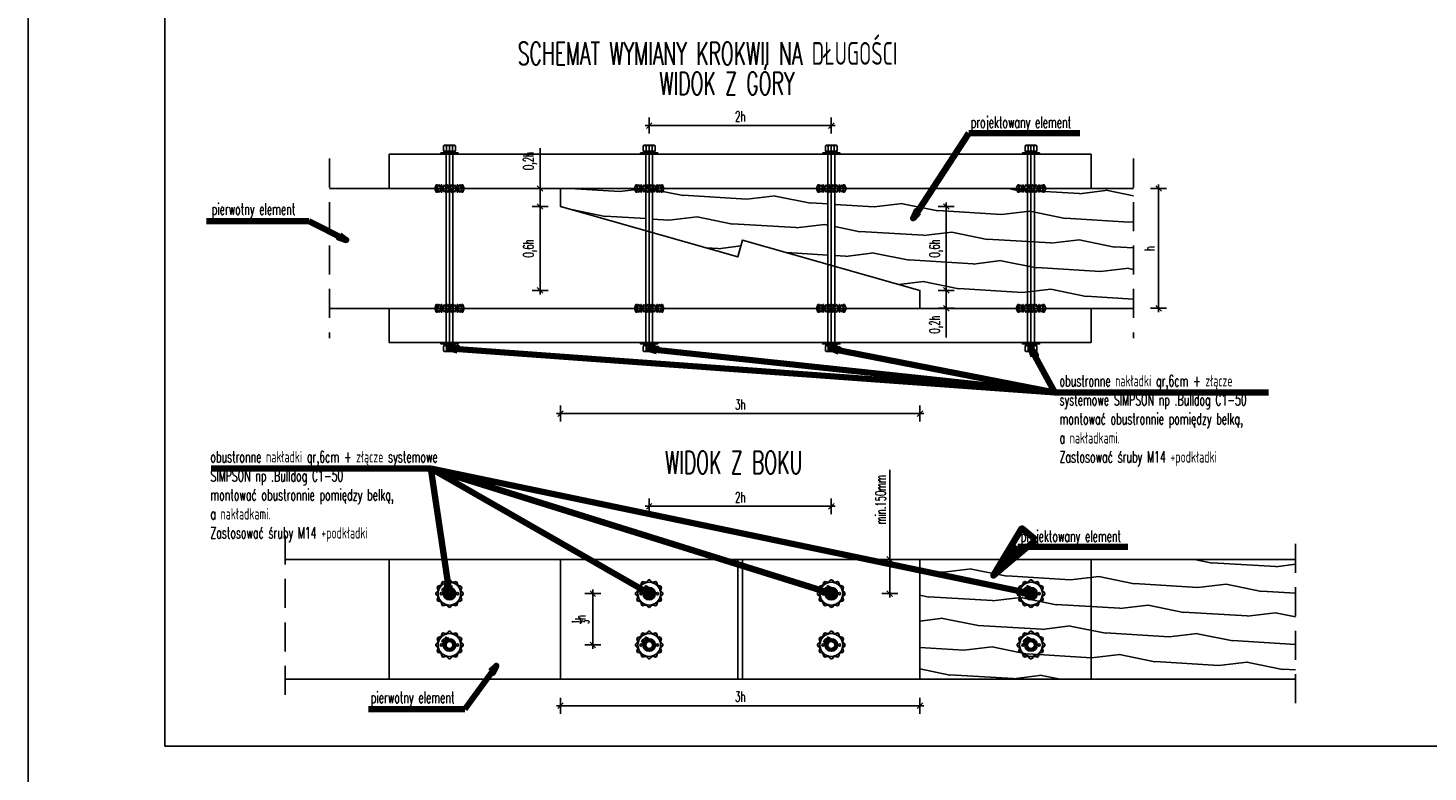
# Model space of a CAD drawing. Header units: centimetres. Extents: x -8002 to -6952, y -9103 to -4648.
# Tile 3 of 35: x -8002 to -7389, y -8350 to -8024. Entities that reach past the tile are written whole.
import ezdxf
from ezdxf.enums import TextEntityAlignment as Align

# ---------------------------------------------------------------- set-up
doc = ezdxf.new("R2010")
doc.units = ezdxf.units.CM
doc.linetypes.add('DASHDOT', pattern=[25.4, 12.7, -6.35, 0, -6.35])
doc.linetypes.add('DASHED', pattern=[19.05, 12.7, -6.35])
doc.layers.get('defpoints').update_dxf_attribs({"color": 8})
for name, color, linetype in [('odnośniki_R&F', 8, 'Continuous'), ('opisy_prętów_R&F', 2, 'Continuous'), ('opisy_R&F', 3, 'Continuous'), ('osie_PROKON', 6, 'DASHDOT'), ('stal_PROKON', 2, 'Continuous'), ('widoki_PROKON', 4, 'Continuous'), ('widoki_przerywana_R&F', 4, 'DASHED'), ('widoki_R&F', 4, 'Continuous'), ('więźba_PROKON', 3, 'Continuous'), ('wymiary_R&F', 3, 'Continuous')]:
    doc.layers.add(name, color=color, linetype=linetype)
doc.styles.add('simplex 0.6', font='simplex.shx', dxfattribs={"width": 0.6})
doc.styles.add('SST', font='romans.shx')
doc.styles.get("Standard").update_dxf_attribs({"font": 'simplex.shx', "width": 0.6})
doc.styles.add('TECH', font='FL Pismo Techniczne.ttf')
doc.dimstyles.new('1_25 [mm]', dxfattribs={"dimscale": 0.25, "dimtxt": 18, "dimasz": 1, "dimexe": 0.18, "dimexo": 0.0625, "dimgap": 7, "dimtad": 1, "dimdec": 1, "dimlfac": 10, "dimrnd": 5, "dimdsep": 46, "dimtxsty": 'Standard', "dimblk1": 'KR', "dimblk2": 'KR', "dimsah": 1, "dimcen": 0.09, "dimse1": 1, "dimse2": 1, "dimclrd": 8, "dimadec": 0, "dimazin": 0, "dimtfac": 1, "dimtdec": 1, "dimtofl": 0, "dimtmove": 0, "dimatfit": 3, "dimfxl": 1, "dimtvp": 1, "dimtolj": 1, "dimtzin": 0, "dimarcsym": 0})
doc.dimstyles.new('PRĘTY', dxfattribs={"dimscale": 0.4, "dimtxt": 10, "dimasz": 0.5, "dimexe": 0, "dimexo": 0, "dimgap": 5, "dimtad": 1, "dimdec": 1, "dimlfac": 10, "dimrnd": 10, "dimzin": 12, "dimdsep": 46, "dimtxsty": 'Standard', "dimblk": 'NONE', "dimcen": 0, "dimdle": 10, "dimse1": 1, "dimse2": 1, "dimsd1": 1, "dimsd2": 1, "dimclrd": 7, "dimclre": 256, "dimclrt": 256, "dimaunit": 1, "dimadec": 0, "dimazin": 0, "dimtfac": 8e-05, "dimtdec": 1, "dimtix": 1, "dimtmove": 2, "dimatfit": 3, "dimldrblk": 'NONE', "dimfxl": 1, "dimtolj": 1, "dimtzin": 9, "dimarcsym": 0})
doc.dimstyles.new('PRĘTY 25', dxfattribs={"dimscale": 2.5, "dimtxt": 1.6, "dimasz": 0.4, "dimexe": 0, "dimexo": 0, "dimgap": 0.5, "dimtad": 1, "dimdec": 1, "dimlfac": 10, "dimrnd": 10, "dimzin": 12, "dimdsep": 46, "dimtxsty": 'Standard', "dimblk1": 'W', "dimblk2": 'W', "dimsah": 1, "dimcen": 0, "dimdle": 10, "dimse1": 1, "dimse2": 1, "dimsd1": 1, "dimsd2": 1, "dimclrd": 7, "dimclre": 256, "dimclrt": 256, "dimaunit": 1, "dimadec": 0, "dimazin": 0, "dimtfac": 8e-05, "dimtdec": 1, "dimtix": 1, "dimtmove": 2, "dimatfit": 3, "dimldrblk": 'W', "dimfxl": 1, "dimtolj": 1, "dimtzin": 9, "dimarcsym": 0})

# ---------------------------------------------------------------- blocks, each defined once
blk = doc.blocks.new('KR')
for p, q in [((-7, 0), (7, 0)), ((0, -14), (0, 14))]:
    blk.add_line(p, q)
at = {"color": 2}
blk.add_line((-4.9, -4.9), (4.9, 4.9), dxfattribs=at)
blk = doc.blocks.new('*D969')
at = {"layer": 'defpoints', "color": 0}
for p in [(-7768.96, -8308.96), (-7611.46, -8308.96), (-7611.46, -8320.58)]:
    blk.add_point(p, dxfattribs=at)
at = {"layer": 'wymiary_R&F', "color": 8, "lineweight": -2}
blk.add_line((-7768.71, -8320.58), (-7611.71, -8320.58), dxfattribs=at)
at = {"layer": 'wymiary_R&F', "color": 8, "linetype": 'ByBlock', "lineweight": -2, "xscale": 0.25, "yscale": 0.25, "zscale": 0.25, "rotation": 180}
blk.add_blockref('KR', (-7768.96, -8320.58), dxfattribs=at)
at = {"layer": 'wymiary_R&F', "color": 8, "linetype": 'ByBlock', "lineweight": -2, "xscale": 0.25, "yscale": 0.25, "zscale": 0.25}
blk.add_blockref('KR', (-7611.46, -8320.58), dxfattribs=at)
at = {"layer": 'wymiary_R&F', "color": 0, "insert": (-7690.21, -8316.58), "char_height": 4.5, "attachment_point": 5}
blk.add_mtext('\\A1;3h', dxfattribs=at)
blk = doc.blocks.new('_None')
blk = doc.blocks.new('A$C3B88287F')
at = {"layer": 'widoki_PROKON'}
blk.add_circle((-0.73, 0.2), 0.6, dxfattribs=at)
at = {"layer": 'więźba_PROKON', "color": 0}
for points in [[(-1.83, 0.2), (-1.28, 1.15)], [(-1.83, 0.2), (-1.28, -0.76)], [(-1.28, 1.15), (-0.18, 1.15)], [(0.37, 0.2), (-0.18, 1.15)], [(0.37, 0.2), (-0.18, -0.76)], [(-1.28, -0.76), (-0.18, -0.76)]]:
    blk.add_lwpolyline(points, dxfattribs=at)
blk.add_circle((-0.73, 0.2), 1.1, dxfattribs=at)
blk = doc.blocks.new('*D970')
at = {"layer": 'defpoints', "color": 0}
for p in [(-7650.32, -8233.2), (-7730.11, -8271.46), (-7650.32, -8271.46)]:
    blk.add_point(p, dxfattribs=at)
at = {"layer": 'wymiary_R&F', "color": 8, "lineweight": -2}
blk.add_line((-7729.86, -8233.2), (-7650.57, -8233.2), dxfattribs=at)
at = {"layer": 'wymiary_R&F', "color": 8, "linetype": 'ByBlock', "lineweight": -2, "xscale": 0.25, "yscale": 0.25, "zscale": 0.25, "rotation": 180}
blk.add_blockref('KR', (-7730.11, -8233.2), dxfattribs=at)
at = {"layer": 'wymiary_R&F', "color": 8, "linetype": 'ByBlock', "lineweight": -2, "xscale": 0.25, "yscale": 0.25, "zscale": 0.25}
blk.add_blockref('KR', (-7650.32, -8233.2), dxfattribs=at)
at = {"layer": 'wymiary_R&F', "color": 0, "insert": (-7690.21, -8229.2), "char_height": 4.5, "attachment_point": 5}
blk.add_mtext('\\A1;2h', dxfattribs=at)
blk = doc.blocks.new('*D971')
at = {"layer": 'defpoints', "color": 0}
for p in [(-7754.8, -8271.46), (-7730.11, -8271.46), (-7730.11, -8293.96)]:
    blk.add_point(p, dxfattribs=at)
at = {"layer": 'wymiary_R&F', "color": 8, "lineweight": -2}
blk.add_line((-7754.8, -8293.71), (-7754.8, -8271.71), dxfattribs=at)
at = {"layer": 'wymiary_R&F', "color": 8, "linetype": 'ByBlock', "lineweight": -2, "xscale": 0.25, "yscale": 0.25, "zscale": 0.25}
for p, rotation in [((-7754.8, -8271.46), 90), ((-7754.8, -8293.96), 270)]:
    blk.add_blockref('KR', p, dxfattribs=dict(at, rotation=rotation))
at = {"layer": 'wymiary_R&F', "color": 0, "insert": (-7760.22, -8282.71), "char_height": 4.5, "attachment_point": 5, "rotation": 90}
blk.add_mtext('\\A1;\\A1;{\\H0.7x;\\S1/3;}h', dxfattribs=at)
blk = doc.blocks.new('*D972')
at = {"layer": 'defpoints', "color": 0}
for p in [(-7637.75, -8256.46), (-7624.73, -8256.46), (-7650.32, -8271.46)]:
    blk.add_point(p, dxfattribs=at)
at = {"layer": 'wymiary_R&F', "color": 8, "lineweight": -2}
for p, q in [((-7624.73, -8256.46), (-7624.73, -8217.25)), ((-7624.73, -8271.21), (-7624.73, -8256.71))]:
    blk.add_line(p, q, dxfattribs=at)
at = {"layer": 'wymiary_R&F', "color": 8, "linetype": 'ByBlock', "lineweight": -2, "xscale": 0.25, "yscale": 0.25, "zscale": 0.25}
for p, rotation in [((-7624.73, -8256.46), 90), ((-7624.73, -8271.46), 270)]:
    blk.add_blockref('KR', p, dxfattribs=dict(at, rotation=rotation))
at = {"layer": 'wymiary_R&F', "color": 0, "insert": (-7628.73, -8230.25), "char_height": 4.5, "attachment_point": 5, "rotation": 90}
blk.add_mtext('\\A1;min.150mm', dxfattribs=at)
blk = doc.blocks.new('Simpson-Strong-Tie')
at = {"linetype": 'Continuous', "style": 'SST'}
for s, p in [('Strong-Tie', (-2.05, -2.05)), ('SIMPSON', (0, 0))]:
    blk.add_text(s, height=2, rotation=316.94149, dxfattribs=at).set_placement(p, align=Align.CENTER)
blk = doc.blocks.new('simpson C1-50-B Bulldog')
for p, q in [((-20.2, 5.2), (-24.1, 1.3)), ((-24, 0), (-24.1, 1.3)), ((-18.9, 5.1), (-24, 0)), ((-18.9, -5.1), (-24, 0)), ((-20.8, 12), (-21.5, 10.9)), ((-20.1, 5.6), (-21.5, 10.9)), ((-13.9, 13.9), (-20.8, 12)), ((-20.8, 12), (-20.2, 13.2)), ((-18.9, 5.1), (-20.8, 12)), ((-20.8, 8.3), (-19.9, 8.5)), ((-14.9, 14.6), (-20.2, 13.2)), ((-20.2, 5.2), (-18.9, 5.1)), ((-20.1, 5.6), (-18.9, 5.1)), ((-14.9, 14.6), (-13.9, 13.9)), ((-14.6, 14.9), (-13.2, 20.2)), ((-14.6, 14.9), (-13.9, 13.9)), ((-13.9, 13.9), (-12, 20.8)), ((-13.9, 17.6), (-12.9, 17.3)), ((-12, 20.8), (-13.2, 20.2)), ((-12, 20.8), (-10.9, 21.5)), ((-5.1, 18.9), (-12, 20.8)), ((-5.6, 20.1), (-10.9, 21.5)), ((-5.6, 20.1), (-5.1, 18.9)), ((-5.2, 20.2), (-1.3, 24.1)), ((-5.2, 20.2), (-5.1, 18.9)), ((-5.1, 18.9), (0, 24)), ((-3.2, 22.2), (-2.5, 21.5)), ((0, 24), (-1.3, 24.1)), ((0, 24), (1.3, 24.1)), ((5.1, 18.9), (0, 24)), ((5.2, 20.2), (1.3, 24.1)), ((5.1, 18.9), (12, 20.8)), ((5.2, 20.2), (5.1, 18.9)), ((5.6, 20.1), (5.1, 18.9)), ((5.6, 20.1), (10.9, 21.5)), ((8.3, 20.8), (8.5, 19.9)), ((12, 20.8), (10.9, 21.5)), ((13.9, 13.9), (12, 20.8)), ((12, 20.8), (13.2, 20.2)), ((14.6, 14.9), (13.2, 20.2)), ((14.6, 14.9), (13.9, 13.9)), ((14.9, 14.6), (13.9, 13.9)), ((13.9, 13.9), (20.8, 12)), ((14.9, 14.6), (20.2, 13.2)), ((17.6, 13.9), (17.3, 12.9)), ((18.9, 5.1), (20.8, 12)), ((20.1, 5.6), (18.9, 5.1)), ((20.2, 5.2), (18.9, 5.1)), ((18.9, 5.1), (24, 0)), ((20.1, 5.6), (21.5, 10.9)), ((20.8, 12), (20.2, 13.2)), ((20.2, 5.2), (24.1, 1.3)), ((20.8, 12), (21.5, 10.9)), ((22.2, 3.2), (21.5, 2.5)), ((24, 0), (24.1, 1.3)), ((-24, 0), (-24.1, -1.3)), ((-20.2, -5.2), (-24.1, -1.3)), ((-22.2, -3.2), (-21.5, -2.5)), ((-20.1, -5.6), (-21.5, -10.9)), ((-20.8, -12), (-21.5, -10.9)), ((-18.9, -5.1), (-20.8, -12)), ((-13.9, -13.9), (-20.8, -12)), ((-20.8, -12), (-20.2, -13.2)), ((-20.2, -5.2), (-18.9, -5.1)), ((-14.9, -14.6), (-20.2, -13.2)), ((-20.1, -5.6), (-18.9, -5.1)), ((-17.6, -13.9), (-17.3, -12.9)), ((-14.9, -14.6), (-13.9, -13.9)), ((-14.6, -14.9), (-13.9, -13.9)), ((-14.6, -14.9), (-13.2, -20.2)), ((-13.9, -13.9), (-12, -20.8)), ((-12, -20.8), (-13.2, -20.2)), ((-5.1, -18.9), (-12, -20.8)), ((-12, -20.8), (-10.9, -21.5)), ((-5.6, -20.1), (-10.9, -21.5)), ((-8.3, -20.8), (-8.5, -19.9)), ((-5.6, -20.1), (-5.1, -18.9)), ((-5.2, -20.2), (-5.1, -18.9)), ((-5.2, -20.2), (-1.3, -24.1)), ((-5.1, -18.9), (0, -24)), ((0, -24), (-1.3, -24.1)), ((5.1, -18.9), (0, -24)), ((0, -24), (1.3, -24.1)), ((5.2, -20.2), (1.3, -24.1)), ((3.2, -22.2), (2.5, -21.5)), ((5.2, -20.2), (5.1, -18.9)), ((5.1, -18.9), (12, -20.8)), ((5.6, -20.1), (5.1, -18.9)), ((5.6, -20.1), (10.9, -21.5)), ((12, -20.8), (10.9, -21.5)), ((13.9, -13.9), (12, -20.8)), ((12, -20.8), (13.2, -20.2)), ((13.9, -17.6), (12.9, -17.3)), ((14.6, -14.9), (13.2, -20.2)), ((13.9, -13.9), (20.8, -12)), ((14.6, -14.9), (13.9, -13.9)), ((14.9, -14.6), (13.9, -13.9)), ((14.9, -14.6), (20.2, -13.2)), ((18.9, -5.1), (24, 0)), ((18.9, -5.1), (20.8, -12)), ((20.1, -5.6), (18.9, -5.1)), ((20.2, -5.2), (18.9, -5.1)), ((20.8, -8.3), (19.9, -8.5)), ((20.1, -5.6), (21.5, -10.9)), ((20.2, -5.2), (24.1, -1.3)), ((20.8, -12), (20.2, -13.2)), ((20.8, -12), (21.5, -10.9)), ((24, 0), (24.1, -1.3))]:
    blk.add_line(p, q)
for centre, radius in [((-14.3, 0), 2), ((0, 0), 8.5), ((14.3, 0), 2)]:
    blk.add_circle(centre, radius)
blk.add_blockref('Simpson-Strong-Tie', (8.7, 9.3))
blk = doc.blocks.new('W')
at = {"lineweight": 18}
for p, q in [((66734.27, -158580.87), (66863.49, -158581.14)), ((66733.14, -158582), (66732.87, -158711.22))]:
    blk.add_line(p, q, dxfattribs=at)
for radius in [3.76, 2.45]:
    blk.add_circle((66798.5, -158672.51), radius, dxfattribs=at)
for centre, radius, start, end in [((66734.27, -158582), 1.13, 89.8798, 179.8798), ((66862.51, -158583.96), 2.82, 16.7493, 89.8798), ((66863.49, -158583.97), 2.82, 16.545, 89.8798), ((66805.96, -158667.72), 85.33, 64.9883, 86.6354), ((66799.92, -158770.44), 188.24, 76.2509, 86.6354), ((66786.8, -158606.75), 81.88, 341.5371, 16.7493), ((66786.8, -158606.75), 82.82, 341.5371, 16.545), ((66805.96, -158667.72), 84.15, 64.9883, 128.2007), ((66805.96, -158667.72), 81.8, 68.49, 128.2007), ((66838.39, -158613.2), 26.35, 6.1436, 76.2509), ((66825.6, -158617.88), 28.24, 68.49, 110.1351), ((66858, -158706.25), 122.35, 110.1351, 143.97), ((66829.6, -158617.04), 28.24, 17.0473, 64.9883), ((66829.6, -158617.04), 29.41, 17.0473, 64.9883), ((66768.47, -158620.08), 23.53, 128.2007, 152.2825), ((66768.47, -158620.08), 21.18, 128.2007, 152.2825), ((66807.75, -158625.12), 21.18, 71.1464, 130.05), ((66801.22, -158644.24), 41.38, 19.4301, 71.1464), ((66762.62, -158617), 16.92, 152.2825, 197.573), ((66945.53, -158789.02), 235.29, 130.05, 136.6014), ((66816.1, -158621.18), 42.35, 334.0837, 17.0473), ((66816.1, -158621.18), 43.53, 334.0837, 17.0473), ((66762.62, -158617), 14.57, 152.2825, 197.573), ((66806.22, -158618.37), 58.92, 332.8364, 7.7905), ((66927.73, -158571.3), 185.88, 195.6602, 198.4927), ((66927.73, -158571.3), 188.24, 195.6602, 198.4927), ((66733.52, -158580.49), 128.24, 314.8798, 339.8388), ((66830.6, -158628.26), 23.57, 333.8014, 8.7092), ((66858, -158706.25), 114.82, 136.6014, 154.9844), ((66743.86, -158632.8), 8, 340.0899, 18.4927), ((66820.28, -158637.52), 21.18, 326.9725, 19.4301), ((66743.86, -158632.8), 5.65, 340.0899, 18.4927), ((66733.14, -158580.87), 141.18, 291.2894, 338.4701), ((66733.14, -158580.87), 142.12, 291.2894, 338.4917), ((66926.15, -158698.82), 188.24, 160.0899, 177.0168), ((66837.53, -158667.14), 94.12, 159.8603, 196.5636), ((66837.53, -158667.14), 91.76, 159.8603, 193.1667), ((66812.33, -158673.03), 65.88, 143.97, 193.1667), ((66733.52, -158580.49), 131.76, 314.8798, 333.8014), ((66733.14, -158580.87), 134.59, 318.2366, 334.0837), ((66733.14, -158580.87), 135.76, 318.4371, 334.0837), ((66733.14, -158580.87), 125.11, 292.5922, 326.9725), ((66788.06, -158673.61), 37.65, 154.9844, 188.6731), ((66835.24, -158679.73), 9.41, 103.137, 134.8798), ((66833.53, -158672.39), 1.88, 13.4726, 103.137), ((66733.14, -158580.87), 128.24, 289.9208, 315.118), ((66826.21, -158674.15), 9.41, 314.1224, 13.4726), ((66733.14, -158580.87), 132.71, 291.3885, 315.9978), ((66733.14, -158580.87), 131.76, 295.9582, 315.1116), ((66772.71, -158675.95), 22.12, 188.6731, 292.5922), ((66764.53, -158689.08), 26.35, 179.8798, 260.1733), ((66764.86, -158688.75), 18.3, 196.5636, 252.8378), ((66780.5, -158678.15), 23.57, 261.0503, 295.9582), ((66758.8, -158634.64), 73.41, 279.6886, 288.0475), ((66766.9, -158682.13), 25.23, 252.8378, 279.6886), ((66735.69, -158710.24), 2.82, 179.8798, 253.0102), ((66735.69, -158711.23), 2.82, 179.8798, 253.2145), ((66758.8, -158634.64), 81.88, 253.0102, 288.2224), ((66758.8, -158634.64), 82.82, 253.2145, 288.2224), ((66767.11, -158682.39), 33.41, 257.7647, 281.3719)]:
    blk.add_arc(centre, radius, start, end, dxfattribs=at)
blk = doc.blocks.new('*D973')
at = {"layer": 'defpoints', "color": 0}
for p in [(-7610.87, -8093.94), (-7611.46, -8146.44), (-7506.91, -8146.44)]:
    blk.add_point(p, dxfattribs=at)
at = {"layer": 'wymiary_R&F', "color": 8, "lineweight": -2}
blk.add_line((-7506.91, -8094.19), (-7506.91, -8146.19), dxfattribs=at)
at = {"layer": 'wymiary_R&F', "color": 8, "linetype": 'ByBlock', "lineweight": -2, "xscale": 0.25, "yscale": 0.25, "zscale": 0.25}
for p, rotation in [((-7506.91, -8093.94), 90), ((-7506.91, -8146.44), 270)]:
    blk.add_blockref('KR', p, dxfattribs=dict(at, rotation=rotation))
at = {"layer": 'wymiary_R&F', "color": 0, "insert": (-7510.91, -8120.19), "char_height": 4.5, "attachment_point": 5, "rotation": 90}
blk.add_mtext('\\A1;h', dxfattribs=at)
blk = doc.blocks.new('*D974')
at = {"layer": 'defpoints', "color": 0}
for p in [(-7768.96, -8101.82), (-7611.46, -8142.51), (-7611.46, -8192.58)]:
    blk.add_point(p, dxfattribs=at)
at = {"layer": 'wymiary_R&F', "color": 8, "lineweight": -2}
blk.add_line((-7768.71, -8192.58), (-7611.71, -8192.58), dxfattribs=at)
at = {"layer": 'wymiary_R&F', "color": 8, "linetype": 'ByBlock', "lineweight": -2, "xscale": 0.25, "yscale": 0.25, "zscale": 0.25, "rotation": 180}
blk.add_blockref('KR', (-7768.96, -8192.58), dxfattribs=at)
at = {"layer": 'wymiary_R&F', "color": 8, "linetype": 'ByBlock', "lineweight": -2, "xscale": 0.25, "yscale": 0.25, "zscale": 0.25}
blk.add_blockref('KR', (-7611.46, -8192.58), dxfattribs=at)
at = {"layer": 'wymiary_R&F', "color": 0, "insert": (-7690.21, -8188.58), "char_height": 4.5, "attachment_point": 5}
blk.add_mtext('\\A1;3h', dxfattribs=at)
blk = doc.blocks.new('*D975')
at = {"layer": 'defpoints', "color": 0}
for p in [(-7611.46, -8138.57), (-7611.46, -8146.44), (-7599.97, -8146.44)]:
    blk.add_point(p, dxfattribs=at)
at = {"layer": 'wymiary_R&F', "color": 8, "lineweight": -2}
for p, q in [((-7599.97, -8138.82), (-7599.97, -8146.19)), ((-7599.97, -8146.44), (-7599.97, -8159.18))]:
    blk.add_line(p, q, dxfattribs=at)
at = {"layer": 'wymiary_R&F', "color": 8, "linetype": 'ByBlock', "lineweight": -2, "xscale": 0.25, "yscale": 0.25, "zscale": 0.25}
for p, rotation in [((-7599.97, -8138.57), 90), ((-7599.97, -8146.44), 270)]:
    blk.add_blockref('KR', p, dxfattribs=dict(at, rotation=rotation))
at = {"layer": 'wymiary_R&F', "color": 0, "insert": (-7604.4, -8153.51), "char_height": 4.5, "attachment_point": 5, "rotation": 90}
blk.add_mtext('\\A1;0,2h', dxfattribs=at)
blk = doc.blocks.new('*D976')
at = {"layer": 'defpoints', "color": 0}
for p in [(-7768.96, -8093.94), (-7777.9, -8101.82), (-7768.96, -8101.82)]:
    blk.add_point(p, dxfattribs=at)
at = {"layer": 'wymiary_R&F', "color": 8, "lineweight": -2}
for p, q in [((-7777.9, -8093.94), (-7777.9, -8076.21)), ((-7777.9, -8094.19), (-7777.9, -8101.57))]:
    blk.add_line(p, q, dxfattribs=at)
at = {"layer": 'wymiary_R&F', "color": 8, "linetype": 'ByBlock', "lineweight": -2, "xscale": 0.25, "yscale": 0.25, "zscale": 0.25}
for p, rotation in [((-7777.9, -8093.94), 90), ((-7777.9, -8101.82), 270)]:
    blk.add_blockref('KR', p, dxfattribs=dict(at, rotation=rotation))
at = {"layer": 'wymiary_R&F', "color": 0, "insert": (-7782.33, -8081.88), "char_height": 4.5, "attachment_point": 5, "rotation": 90}
blk.add_mtext('\\A1;0,2h', dxfattribs=at)
blk = doc.blocks.new('*D977')
at = {"layer": 'defpoints', "color": 0}
for p in [(-7650.32, -8066.35), (-7730.11, -8080.65), (-7650.32, -8080.65)]:
    blk.add_point(p, dxfattribs=at)
at = {"layer": 'wymiary_R&F', "color": 8, "lineweight": -2}
blk.add_line((-7729.86, -8066.35), (-7650.57, -8066.35), dxfattribs=at)
at = {"layer": 'wymiary_R&F', "color": 8, "linetype": 'ByBlock', "lineweight": -2, "xscale": 0.25, "yscale": 0.25, "zscale": 0.25, "rotation": 180}
blk.add_blockref('KR', (-7730.11, -8066.35), dxfattribs=at)
at = {"layer": 'wymiary_R&F', "color": 8, "linetype": 'ByBlock', "lineweight": -2, "xscale": 0.25, "yscale": 0.25, "zscale": 0.25}
blk.add_blockref('KR', (-7650.32, -8066.35), dxfattribs=at)
at = {"layer": 'wymiary_R&F', "color": 0, "insert": (-7690.21, -8062.35), "char_height": 4.5, "attachment_point": 5}
blk.add_mtext('\\A1;2h', dxfattribs=at)
blk = doc.blocks.new('*D978')
at = {"layer": 'defpoints', "color": 0}
for p in [(-7768.96, -8101.82), (-7777.9, -8138.57), (-7611.46, -8138.57)]:
    blk.add_point(p, dxfattribs=at)
at = {"layer": 'wymiary_R&F', "color": 8, "lineweight": -2}
blk.add_line((-7777.9, -8102.07), (-7777.9, -8138.32), dxfattribs=at)
at = {"layer": 'wymiary_R&F', "color": 8, "linetype": 'ByBlock', "lineweight": -2, "xscale": 0.25, "yscale": 0.25, "zscale": 0.25}
for p, rotation in [((-7777.9, -8101.82), 90), ((-7777.9, -8138.57), 270)]:
    blk.add_blockref('KR', p, dxfattribs=dict(at, rotation=rotation))
at = {"layer": 'wymiary_R&F', "color": 0, "insert": (-7782.33, -8120.19), "char_height": 4.5, "attachment_point": 5, "rotation": 90}
blk.add_mtext('\\A1;0,6h', dxfattribs=at)
blk = doc.blocks.new('*D979')
at = {"layer": 'defpoints', "color": 0}
for p in [(-7768.96, -8101.82), (-7599.97, -8101.82), (-7611.46, -8138.57)]:
    blk.add_point(p, dxfattribs=at)
at = {"layer": 'wymiary_R&F', "color": 8, "lineweight": -2}
blk.add_line((-7599.97, -8138.32), (-7599.97, -8102.07), dxfattribs=at)
at = {"layer": 'wymiary_R&F', "color": 8, "linetype": 'ByBlock', "lineweight": -2, "xscale": 0.25, "yscale": 0.25, "zscale": 0.25}
for p, rotation in [((-7599.97, -8101.82), 90), ((-7599.97, -8138.57), 270)]:
    blk.add_blockref('KR', p, dxfattribs=dict(at, rotation=rotation))
at = {"layer": 'wymiary_R&F', "color": 0, "insert": (-7604.4, -8120.19), "char_height": 4.5, "attachment_point": 5, "rotation": 90}
blk.add_mtext('\\A1;0,6h', dxfattribs=at)
blk = doc.blocks.new('BULLDOG_c1-50_BOK')
for p, q in [((4035.09, -8434.12), (4035.58, -8433.92)), ((4035.69, -8433.95), (4035.09, -8434.2)), ((4035.09, -8434.2), (4035.09, -8434.12)), ((4035.09, -8434.2), (4035.22, -8434.25)), ((4035.09, -8434.26), (4035.58, -8434.2)), ((4035.09, -8434.36), (4035.09, -8434.26)), ((4035.69, -8434.28), (4035.09, -8434.36)), ((4035.09, -8434.36), (4035.69, -8434.44)), ((4035.09, -8434.6), (4035.42, -8434.41)), ((4035.47, -8434.41), (4035.09, -8434.63)), ((4035.09, -8434.63), (4035.09, -8434.6)), ((4035.09, -8434.63), (4035.56, -8434.91)), ((4035.58, -8434.9), (4035.09, -8434.99)), ((4035.09, -8435.09), (4035.09, -8434.99)), ((4035.09, -8434.99), (4035.58, -8435.08)), ((4035.69, -8435.2), (4035.09, -8435.09)), ((4035.69, -8435.2), (4035.09, -8435.55)), ((4035.58, -8433.92), (4035.69, -8433.95)), ((4035.69, -8433.92), (4035.58, -8433.92)), ((4035.58, -8434.2), (4035.69, -8434.28)), ((4035.79, -8434.2), (4035.58, -8434.2)), ((4035.79, -8434.9), (4035.58, -8434.9)), ((4035.58, -8435.08), (4035.69, -8435.2)), ((4035.79, -8435.08), (4035.58, -8435.08)), ((4035.69, -8433.92), (4035.9, -8433.92)), ((4035.69, -8434.2), (4035.69, -8433.92)), ((4035.79, -8434.28), (4035.69, -8434.28)), ((4035.69, -8434.32), (4035.69, -8434.28)), ((4035.69, -8434.32), (4035.9, -8434.32)), ((4035.69, -8434.89), (4035.69, -8434.32)), ((4035.69, -8434.89), (4035.9, -8434.89)), ((4035.69, -8434.9), (4035.69, -8434.89)), ((4035.69, -8435.2), (4035.79, -8435.2)), ((4035.69, -8435.28), (4035.69, -8435.2)), ((4035.69, -8435.87), (4035.69, -8435.28)), ((4035.69, -8435.28), (4035.9, -8435.28)), ((4035.79, -8434.2), (4035.79, -8434.28)), ((4035.9, -8434.32), (4035.79, -8434.28)), ((4036.39, -8434.63), (4035.79, -8434.98)), ((4035.79, -8434.98), (4035.9, -8434.89)), ((4035.79, -8434.9), (4035.79, -8435.08)), ((4036.39, -8435.09), (4035.79, -8434.98)), ((4035.79, -8435.08), (4035.79, -8435.2)), ((4035.79, -8435.2), (4036.39, -8435.09)), ((4035.9, -8435.28), (4035.79, -8435.2)), ((4035.79, -8435.2), (4036.39, -8435.55)), ((4036.39, -8434.12), (4035.9, -8433.92)), ((4035.9, -8434.32), (4036.39, -8434.12)), ((4036.39, -8434.6), (4035.9, -8434.32)), ((4035.9, -8434.89), (4036.39, -8434.6)), ((4036.39, -8435.58), (4035.9, -8435.28)), ((4035.91, -8434.91), (4036.39, -8434.99)), ((4036.39, -8434.2), (4035.98, -8434.36)), ((4036.39, -8434.36), (4036.05, -8434.41)), ((4036.14, -8434.3), (4036.39, -8434.26)), ((4036.39, -8434.26), (4036.26, -8434.25)), ((4036.39, -8434.12), (4036.39, -8434.2)), ((4036.39, -8434.26), (4036.39, -8434.36)), ((4036.39, -8434.6), (4036.39, -8434.63)), ((4036.39, -8434.99), (4036.39, -8435.09)), ((4035.09, -8435.55), (4035.66, -8435.89)), ((4035.09, -8435.55), (4035.09, -8435.58)), ((4035.58, -8435.87), (4035.09, -8435.58)), ((4035.58, -8435.89), (4035.09, -8436.11)), ((4035.09, -8436.18), (4035.09, -8436.11)), ((4035.09, -8436.11), (4035.58, -8436.33)), ((4035.69, -8436.45), (4035.09, -8436.18)), ((4035.69, -8436.45), (4035.09, -8436.72)), ((4035.09, -8436.72), (4035.69, -8436.99)), ((4035.09, -8436.72), (4035.09, -8436.79)), ((4035.58, -8437.01), (4035.09, -8436.79)), ((4035.58, -8437.03), (4035.09, -8437.32)), ((4035.09, -8437.34), (4035.09, -8437.32)), ((4035.09, -8437.32), (4035.58, -8437.61)), ((4035.69, -8437.7), (4035.09, -8437.34)), ((4035.69, -8437.7), (4035.09, -8437.81)), ((4035.64, -8435.89), (4035.58, -8435.87)), ((4035.79, -8435.89), (4035.58, -8435.89)), ((4035.58, -8436.33), (4035.69, -8436.45)), ((4035.79, -8436.33), (4035.58, -8436.33)), ((4035.69, -8436.99), (4035.58, -8437.03)), ((4035.69, -8436.99), (4035.58, -8437.01)), ((4035.64, -8437.01), (4035.58, -8437.01)), ((4035.79, -8437.03), (4035.58, -8437.03)), ((4035.58, -8437.61), (4035.69, -8437.7)), ((4035.79, -8437.61), (4035.58, -8437.61)), ((4035.69, -8435.89), (4035.69, -8435.87)), ((4035.69, -8435.87), (4035.9, -8435.87)), ((4035.79, -8436.45), (4035.69, -8436.45)), ((4035.69, -8436.56), (4035.69, -8436.45)), ((4035.69, -8436.56), (4035.9, -8436.56)), ((4035.69, -8437.01), (4035.69, -8436.56)), ((4035.69, -8437.01), (4035.9, -8437.01)), ((4035.79, -8437.7), (4035.69, -8437.7)), ((4035.69, -8437.81), (4035.69, -8437.7)), ((4035.79, -8435.91), (4035.9, -8435.87)), ((4035.79, -8435.89), (4035.79, -8436.33)), ((4035.79, -8435.91), (4035.9, -8435.89)), ((4036.39, -8436.18), (4035.79, -8435.91)), ((4035.79, -8436.45), (4036.39, -8436.18)), ((4035.79, -8436.33), (4035.79, -8436.45)), ((4035.9, -8436.56), (4035.79, -8436.45)), ((4035.79, -8436.45), (4036.39, -8436.72)), ((4035.79, -8437.01), (4035.79, -8437.03)), ((4035.79, -8437.03), (4035.79, -8437.61)), ((4035.79, -8437.7), (4036.39, -8437.34)), ((4035.79, -8437.61), (4035.79, -8437.7)), ((4035.9, -8437.81), (4035.79, -8437.7)), ((4035.79, -8437.7), (4036.39, -8437.81)), ((4036.39, -8437.34), (4035.82, -8437.01)), ((4035.84, -8435.89), (4035.9, -8435.89)), ((4035.84, -8437.01), (4035.9, -8437.03)), ((4035.9, -8435.87), (4036.39, -8435.58)), ((4035.9, -8435.89), (4036.39, -8436.11)), ((4036.39, -8436.79), (4035.9, -8436.56)), ((4035.9, -8437.01), (4036.39, -8436.79)), ((4035.9, -8437.03), (4036.39, -8437.32)), ((4036.39, -8435.55), (4036.39, -8435.58)), ((4036.39, -8436.11), (4036.39, -8436.18)), ((4036.39, -8436.79), (4036.39, -8436.72)), ((4036.39, -8437.32), (4036.39, -8437.34)), ((4035.09, -8437.81), (4035.69, -8437.92)), ((4035.09, -8437.81), (4035.09, -8437.9)), ((4035.56, -8437.99), (4035.09, -8437.9)), ((4035.09, -8438.27), (4035.69, -8437.92)), ((4035.58, -8438.01), (4035.09, -8438.3)), ((4035.09, -8438.27), (4035.09, -8438.3)), ((4035.09, -8438.3), (4035.58, -8438.58)), ((4035.09, -8438.53), (4035.42, -8438.49)), ((4035.09, -8438.7), (4035.5, -8438.53)), ((4035.09, -8438.53), (4035.09, -8438.63)), ((4035.57, -8438.58), (4035.09, -8438.78)), ((4035.34, -8438.6), (4035.09, -8438.63)), ((4035.09, -8438.63), (4035.22, -8438.65)), ((4035.09, -8438.7), (4035.09, -8438.78)), ((4035.09, -8438.78), (4035.58, -8438.98)), ((4035.69, -8437.92), (4035.58, -8438.01)), ((4035.79, -8438.01), (4035.58, -8438.01)), ((4035.58, -8438.58), (4035.69, -8438.61)), ((4035.79, -8438.58), (4035.58, -8438.58)), ((4035.79, -8438.98), (4035.58, -8438.98)), ((4035.69, -8437.81), (4035.9, -8437.81)), ((4035.69, -8437.99), (4035.69, -8437.81)), ((4035.69, -8437.99), (4035.9, -8437.99)), ((4035.79, -8438.61), (4035.69, -8438.61)), ((4035.69, -8438.7), (4035.69, -8438.61)), ((4035.69, -8438.7), (4035.9, -8438.7)), ((4035.79, -8437.99), (4035.79, -8438.01)), ((4035.79, -8438.01), (4035.79, -8438.58)), ((4036.39, -8438.53), (4035.79, -8438.46)), ((4035.79, -8438.61), (4036.39, -8438.53)), ((4035.79, -8438.58), (4035.79, -8438.61)), ((4035.9, -8438.7), (4035.79, -8438.61)), ((4035.79, -8438.7), (4035.79, -8438.98)), ((4035.79, -8438.95), (4036.39, -8438.7)), ((4035.9, -8438.98), (4035.79, -8438.95)), ((4035.79, -8438.98), (4035.9, -8438.98)), ((4036.39, -8437.9), (4035.9, -8437.81)), ((4035.9, -8437.99), (4036.39, -8437.9)), ((4036.39, -8438.63), (4035.9, -8438.7)), ((4036.39, -8438.78), (4035.9, -8438.98)), ((4036.39, -8438.27), (4035.91, -8437.99)), ((4036.01, -8438.49), (4036.39, -8438.27)), ((4036.39, -8438.3), (4036.05, -8438.49)), ((4036.39, -8438.7), (4036.26, -8438.65)), ((4036.39, -8437.9), (4036.39, -8437.81)), ((4036.39, -8438.3), (4036.39, -8438.27)), ((4036.39, -8438.63), (4036.39, -8438.53)), ((4036.39, -8438.78), (4036.39, -8438.7))]:
    blk.add_line(p, q)
blk = doc.blocks.new('222')
at = {"color": 4}
for p, q in [((188323.81, -15238.61), (188323.81, -15239.48)), ((188324.85, -15238.61), (188324.85, -15239.48))]:
    blk.add_line(p, q, dxfattribs=at)
for points in [[(188322.83, -15238), (188325.83, -15238), (188325.83, -15238.25), (188322.83, -15238.25)], [(188325.18, -15238.5), (188325.37, -15238.61), (188325.37, -15239.48), (188325.18, -15239.58), (188323.47, -15239.58), (188323.29, -15239.48), (188323.29, -15238.61), (188323.47, -15238.5)], [(188324.2, -15238.5), (188323.37, -15238.5), (188323.37, -15238.25), (188324.27, -15238.25)], [(188324.45, -15238.25), (188325.29, -15238.25), (188325.29, -15238.5), (188324.38, -15238.5)]]:
    blk.add_lwpolyline(points, close=True, dxfattribs=at)
for points in [[(188323.29, -15238.61), (188323.37, -15238.57), (188323.55, -15238.49), (188323.72, -15238.57), (188323.81, -15238.61)], [(188324.85, -15238.61), (188324.67, -15238.57), (188324.33, -15238.49), (188323.98, -15238.57), (188323.81, -15238.61)], [(188325.37, -15238.61), (188325.28, -15238.57), (188325.11, -15238.49), (188324.93, -15238.57), (188324.85, -15238.61)], [(188323.29, -15239.48), (188323.37, -15239.52), (188323.55, -15239.6), (188323.72, -15239.52), (188323.81, -15239.48)], [(188324.85, -15239.48), (188324.67, -15239.52), (188324.33, -15239.6), (188323.98, -15239.52), (188323.81, -15239.48)], [(188325.37, -15239.48), (188325.28, -15239.52), (188325.11, -15239.6), (188324.93, -15239.52), (188324.85, -15239.48)]]:
    blk.add_open_spline(points, degree=3, dxfattribs=at)

msp = doc.modelspace()

# ---------------------------------------------------------------- hatches: boundary and pattern name
at = {"layer": 'więźba_PROKON'}
h = msp.add_hatch(dxfattribs=at)
h.set_pattern_fill('WOOD1', color=4, scale=25, angle=330, pattern_type=2)
h.set_pattern_definition([(186.8699, (-97648.8683, -9786.5945), (89.95190505, 5.80127389), [12.5, -112.5]), (176.5651, (-97639.628, -9800.59), (-34.1506332, -9.150674), [27.95085, -27.95085]), (168.4349, (-97645.878, -9811.415), (-55.80125964, 3.3494049), [15.8114, -63.24555])])
h.paths.add_polyline_path([(-7731.606, -8093.944), (-7736.856, -8093.944), (-7768.965, -8093.944), (-7768.965, -8101.819), (-7731.606, -8112.404)])
h.paths.add_polyline_path([(-7651.824, -8093.944), (-7728.606, -8093.944), (-7728.606, -8113.254), (-7691.248, -8123.839), (-7689.182, -8116.55), (-7651.824, -8127.135)])
h.paths.add_polyline_path([(-7517.919, -8093.944), (-7648.824, -8093.944), (-7648.824, -8127.985), (-7611.465, -8138.569), (-7611.465, -8146.444), (-7517.919, -8146.444)])
h = msp.add_hatch(dxfattribs=at)
h.set_pattern_fill('WOOD1', color=4, scale=25, angle=330, pattern_type=2)
h.set_pattern_definition([(186.8699, (-94518.317, -8676.7116), (89.95190505, 5.80127389), [12.5, -112.5]), (176.5651, (-94509.076, -8690.707), (-34.1506332, -9.150674), [27.95085, -27.95085]), (168.4349, (-94515.326, -8701.532), (-55.80125964, 3.3494049), [15.8114, -63.24555])])
h.paths.add_polyline_path([(-7446.967, -8256.459), (-7611.465, -8256.459), (-7611.465, -8308.959), (-7446.967, -8308.959)])

# ---------------------------------------------------------------- linework, layer by layer
at = {"layer": 'defpoints'}
msp.add_lwpolyline([(-8002.267, -8360.866), (-6952.267, -8360.866), (-6952.267, -7618.366), (-8002.267, -7618.366)], close=True, dxfattribs=at)
at = {"layer": 'osie_PROKON', "ltscale": 25}
for p, q in [((-7817.606, -8074.994), (-7817.606, -8165.395)), ((-7730.106, -8074.994), (-7730.106, -8165.395)), ((-7650.324, -8074.994), (-7650.324, -8165.395)), ((-7562.824, -8074.994), (-7562.824, -8165.395))]:
    msp.add_line(p, q, dxfattribs=at)
at = {"layer": 'stal_PROKON', "color": 6}
for points in [[(-7536.465, -8078.944), (-7536.465, -8093.944), (-7843.965, -8093.944), (-7843.965, -8078.944)], [(-7536.465, -8161.444), (-7536.465, -8146.444), (-7843.965, -8146.444), (-7843.965, -8161.444)], [(-7536.465, -8308.959), (-7536.465, -8256.459), (-7843.965, -8256.459), (-7843.965, -8308.959)]]:
    msp.add_lwpolyline(points, close=True, dxfattribs=at)
at = {"layer": 'stal_PROKON'}
for points in [[(-7870.178, -8093.944), (-7768.965, -8093.944)], [(-7611.465, -8146.444), (-7611.465, -8138.569), (-7689.182, -8116.55), (-7691.248, -8123.839), (-7768.965, -8101.819), (-7768.965, -8093.944)], [(-7870.178, -8146.444), (-7611.465, -8146.444)]]:
    msp.add_lwpolyline(points, dxfattribs=at)
at = {"layer": 'stal_PROKON', "color": 3}
for points in [[(-7768.965, -8093.944), (-7517.919, -8093.944)], [(-7611.465, -8146.444), (-7517.919, -8146.444)]]:
    msp.add_lwpolyline(points, dxfattribs=at)
at = {"layer": 'stal_PROKON', "elevation": -0.245}
for points in [[(-7889.615, -8256.459), (-7611.465, -8256.459)], [(-7889.615, -8308.959), (-7611.465, -8308.959)]]:
    msp.add_lwpolyline(points, dxfattribs=at)
at = {"layer": 'stal_PROKON', "color": 3, "elevation": -0.245}
for points in [[(-7611.465, -8256.459), (-7446.967, -8256.459)], [(-7611.465, -8308.959), (-7446.967, -8308.959)]]:
    msp.add_lwpolyline(points, dxfattribs=at)
at = {"layer": 'widoki_PROKON'}
for p, q in [((-7819.106, -8078.944), (-7819.106, -8161.444)), ((-7816.106, -8078.944), (-7816.106, -8161.444)), ((-7731.606, -8078.944), (-7731.606, -8161.444)), ((-7728.606, -8078.944), (-7728.606, -8161.444)), ((-7651.824, -8078.944), (-7651.824, -8161.444)), ((-7648.824, -8078.944), (-7648.824, -8161.444)), ((-7564.324, -8078.944), (-7564.324, -8161.444)), ((-7561.324, -8078.944), (-7561.324, -8161.444))]:
    msp.add_line(p, q, dxfattribs=at)
at = {"layer": 'widoki_przerywana_R&F'}
for p, q in [((-7889.615, -8245.959, -0.245), (-7889.615, -8319.459, -0.245)), ((-7446.967, -8319.459, -0.245), (-7446.967, -8245.959, -0.245))]:
    msp.add_line(p, q, dxfattribs=at)
for points in [[(-7870.178, -8080.819), (-7870.178, -8159.569)], [(-7517.919, -8080.819), (-7517.919, -8159.569)]]:
    msp.add_lwpolyline(points, dxfattribs=at)
at = {"layer": 'widoki_przerywana_R&F', "ltscale": 7}
for points in [[(-7768.965, -8256.459), (-7768.965, -8308.959)], [(-7691.248, -8256.459), (-7691.248, -8308.959)], [(-7689.182, -8256.459), (-7689.182, -8308.959)]]:
    msp.add_lwpolyline(points, dxfattribs=at)
at = {"layer": 'więźba_PROKON', "color": 2}
msp.add_lwpolyline([(-7611.465, -8256.459), (-7611.465, -8308.959)], dxfattribs=at)
at = {"layer": 'więźba_PROKON', "color": 4}
for centre in [(-7817.606, -8271.459), (-7730.106, -8271.459), (-7650.324, -8271.459), (-7562.824, -8271.459), (-7817.606, -8293.959), (-7730.106, -8293.959), (-7650.324, -8293.959), (-7562.824, -8293.959)]:
    msp.add_circle(centre, 5, dxfattribs=at)
at = {"layer": 'więźba_PROKON'}
for centre in [(-7817.606, -8271.459), (-7730.106, -8271.459), (-7650.324, -8271.459), (-7562.824, -8271.459), (-7817.606, -8293.959), (-7730.106, -8293.959), (-7650.324, -8293.959), (-7562.824, -8293.959)]:
    msp.add_circle(centre, 1.625, dxfattribs=at)
at = {"layer": 'wymiary_R&F', "color": 5}
msp.add_lwpolyline([(-7942.267, -8338.366), (-6974.767, -8338.366), (-6974.767, -7640.866), (-7942.267, -7640.866)], close=True, dxfattribs=at)

# ---------------------------------------------------------------- block references
at = {"layer": 'widoki_PROKON', "yscale": 2.5, "zscale": 2.5}
for name, p, xscale, rotation in [('BULLDOG_c1-50_BOK', (-28908.728, -18183.292), 2.5, 90), ('BULLDOG_c1-50_BOK', (-28821.228, -18183.292), 2.5, 90), ('BULLDOG_c1-50_BOK', (-28741.445, -18183.292), 2.5, 90), ('BULLDOG_c1-50_BOK', (-28653.945, -18183.292), 2.5, 90), ('BULLDOG_c1-50_BOK', (-28908.728, 1942.903), -2.5, 89.9999999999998), ('BULLDOG_c1-50_BOK', (-28821.228, 1942.903), -2.5, 89.9999999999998), ('BULLDOG_c1-50_BOK', (-28741.445, 1942.903), -2.5, 89.9999999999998), ('BULLDOG_c1-50_BOK', (-28653.945, 1942.903), -2.5, 89.9999999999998), ('A$C3B88287F', (-7815.779, -8293.471), -2.5, 180), ('A$C3B88287F', (-7728.279, -8293.471), -2.5, 180), ('A$C3B88287F', (-7648.497, -8293.471), -2.5, 180), ('A$C3B88287F', (-7560.997, -8293.471), -2.5, 180)]:
    msp.add_blockref(name, p, dxfattribs=dict(at, xscale=xscale, rotation=rotation))
at = {"layer": 'widoki_PROKON'}
for name, p, xscale, yscale, zscale in [('simpson C1-50-B Bulldog', (-7817.606, -8271.459), -0.25, 0.25, 0.25), ('simpson C1-50-B Bulldog', (-7730.106, -8271.459), -0.25, 0.25, 0.25), ('simpson C1-50-B Bulldog', (-7650.324, -8271.459), -0.25, 0.25, 0.25), ('simpson C1-50-B Bulldog', (-7562.824, -8271.459), -0.25, 0.25, 0.25), ('A$C3B88287F', (-7815.779, -8271.947), 2.5, 2.5, 2.5), ('A$C3B88287F', (-7728.279, -8271.947), 2.5, 2.5, 2.5), ('A$C3B88287F', (-7648.497, -8271.947), 2.5, 2.5, 2.5), ('A$C3B88287F', (-7560.997, -8271.947), 2.5, 2.5, 2.5), ('simpson C1-50-B Bulldog', (-7817.606, -8293.959), -0.25, 0.25, 0.25), ('simpson C1-50-B Bulldog', (-7730.106, -8293.959), -0.25, 0.25, 0.25), ('simpson C1-50-B Bulldog', (-7650.324, -8293.959), -0.25, 0.25, 0.25), ('simpson C1-50-B Bulldog', (-7562.824, -8293.959), -0.25, 0.25, 0.25)]:
    msp.add_blockref(name, p, dxfattribs=dict(at, xscale=xscale, yscale=yscale, zscale=zscale))
at = {"layer": 'widoki_R&F', "xscale": -2.5, "yscale": 2.5, "zscale": 2.5, "rotation": 180}
for p in [(-478628.422, -46173.953), (-478540.922, -46173.953), (-478461.14, -46173.953), (-478373.64, -46173.953)]:
    msp.add_blockref('222', p, dxfattribs=at)
at = {"layer": 'widoki_R&F', "xscale": 2.5, "yscale": 2.5, "zscale": 2.5}
for p in [(-478628.422, 29933.564), (-478540.922, 29933.564), (-478461.14, 29933.564), (-478373.64, 29933.564)]:
    msp.add_blockref('222', p, dxfattribs=at)

# ---------------------------------------------------------------- texts
at = {"layer": 'opisy_prętów_R&F', "style": 'simplex 0.6', "width": 0.6}
for s, p in [('SCHEMAT WYMIANY KROKWII NA DŁUGOŚCI', (-7787.688, -8039.74, -0.245)), ('WIDOK Z GÓRY', (-7725.623, -8052.885))]:
    msp.add_text(s, height=10, dxfattribs=at).set_placement(p)
at = {"layer": 'opisy_prętów_R&F', "color": 3, "style": 'simplex 0.6', "width": 0.6}
for s, p in [('projektowany element', (-7589.233, -8067.389)), ('pierwotny element', (-7921.798, -8105.43)), ('pierwotny element', (-7852.07, -8319.41, -0.245))]:
    msp.add_text(s, height=5, dxfattribs=at).set_placement(p)
at = {"layer": 'opisy_prętów_R&F', "style": 'simplex 0.6', "width": 0.6}
msp.add_text('WIDOK Z BOKU', height=10, dxfattribs=at).set_placement((-7693.071, -8221.97, -0.245), align=Align.BOTTOM_CENTER)
at = {"layer": 'opisy_prętów_R&F', "color": 3, "char_height": 5, "attachment_point": 1, "style": 'simplex 0.6'}
for insert, width in [((-7550.333, -8175.684, 0.245), 105.31591), ((-7922.371, -8208.968), 113.2781)]:
    msp.add_mtext('obustronne nakładki gr,6cm + złącze systemowe SIMPSON np .Bulldog C1-50\\Pmontować obustronnie pomiędzy belką, \\Pa nakładkami.\\PZastosować śruby M14 +podkładki', dxfattribs=dict(at, insert=insert, width=width))
at = {"layer": 'wymiary_R&F', "style": 'simplex 0.6', "width": 0.6}
msp.add_text('projektowany element', height=5, dxfattribs=at).set_placement((-7567.347, -8248.742))

# ---------------------------------------------------------------- dimensions: what is measured, and where the dimension line sits
at = {"layer": 'wymiary_R&F'}
for base, p1, p2, text, picture, middle in [((-7650.324, -8066.353), (-7730.106, -8080.653), (-7650.324, -8080.653), '2h', '*D977', (-7690.215, -8062.353)), ((-7611.465, -8192.582), (-7768.965, -8101.819), (-7611.465, -8142.507), '3h', '*D974', (-7690.215, -8188.582)), ((-7650.324, -8233.199), (-7730.106, -8271.459), (-7650.324, -8271.459), '2h', '*D970', (-7690.215, -8229.199)), ((-7611.465, -8320.579), (-7768.965, -8308.959), (-7611.465, -8308.959), '3h', '*D969', (-7690.215, -8316.579))]:
    dim = msp.add_linear_dim(base=base, p1=p1, p2=p2, text=text, dimstyle='1_25 [mm]', override={"dimtxsty": 'Standard', "dimtmove": 1}, dxfattribs=at)
    dim.commit()
    dim.dimension.update_dxf_attribs({"geometry": picture, "text_midpoint": middle})
for base, p1, p2, text, picture, middle in [((-7777.904, -8101.819), (-7768.965, -8093.944), (-7768.965, -8101.819), '0,2h', '*D976', (-7777.904, -8081.882)), ((-7599.975, -8146.444), (-7611.465, -8138.569), (-7611.465, -8146.444), '0,2h', '*D975', (-7599.975, -8153.507)), ((-7624.73, -8256.459), (-7650.324, -8271.459), (-7637.746, -8256.459, -0.245), 'min.<>mm', '*D972', (-7624.73, -8230.246))]:
    dim = msp.add_linear_dim(base=base, p1=p1, p2=p2, angle=90, text=text, dimstyle='1_25 [mm]', override={"dimtxsty": 'Standard', "dimtmove": 1}, dxfattribs=at)
    dim.commit()
    dim.dimension.update_dxf_attribs({"geometry": picture, "text_midpoint": middle, "dimtype": 160})
for base, p1, p2, text, picture, middle in [((-7506.912, -8146.444), (-7610.867, -8093.944), (-7611.465, -8146.444), 'h', '*D973', (-7510.912, -8120.194)), ((-7777.904, -8138.569), (-7768.965, -8101.819), (-7611.465, -8138.569), '0,6h', '*D978', (-7782.333, -8120.194)), ((-7599.975, -8101.819), (-7611.465, -8138.569), (-7768.965, -8101.819), '0,6h', '*D979', (-7604.404, -8120.194)), ((-7754.795, -8271.459), (-7730.106, -8293.959), (-7730.106, -8271.459), '\\A1;{\\H0.7x;\\S1/3;}h', '*D971', (-7760.22, -8282.709))]:
    dim = msp.add_linear_dim(base=base, p1=p1, p2=p2, angle=90, text=text, dimstyle='1_25 [mm]', override={"dimtxsty": 'Standard', "dimtmove": 1}, dxfattribs=at)
    dim.commit()
    dim.dimension.update_dxf_attribs({"geometry": picture, "text_midpoint": middle})

# ---------------------------------------------------------------- leaders
at = {"layer": 'odnośniki_R&F'}
for points in [[(-7614.487, -8107.014), (-7590.116, -8069.62), (-7541.463, -8069.62)], [(-7862.725, -8116.508), (-7879.182, -8108.197), (-7924.033, -8108.197)], [(-7817.606, -8164.045, 0.245), (-7552.435, -8183.318, 0.245), (-7458.768, -8183.318, 0.245)], [(-7730.106, -8164.304, 0.245), (-7552.435, -8183.318, 0.245), (-7458.768, -8183.318, 0.245)], [(-7562.824, -8164.065, 0.245), (-7552.435, -8183.318, 0.245), (-7458.768, -8183.318, 0.245)], [(-7650.324, -8164.257, 0.245), (-7552.435, -8183.318, 0.245), (-7458.768, -8183.318, 0.245)], [(-7817.606, -8271.459), (-7825.806, -8216.601), (-7921.973, -8216.601)], [(-7650.324, -8271.459), (-7825.806, -8216.601), (-7921.973, -8216.601)], [(-7730.106, -8271.459), (-7825.806, -8216.601), (-7921.973, -8216.601)], [(-7562.824, -8271.459), (-7825.806, -8216.601), (-7921.973, -8216.601)], [(-7797.037, -8303.076, -0.245), (-7810.91, -8322.149, -0.245), (-7853.135, -8322.149, -0.245)]]:
    msp.add_leader(points, dimstyle='PRĘTY 25', override={"dimscale": 2.5, "dimtxt": 1.6, "dimasz": 1.4, "dimgap": 0.5, "dimtad": 0, "dimclrd": 256, "dimldrblk": 'ClosedBlank', "dimlwd": 65534}, dxfattribs=at)
at = {"layer": 'opisy_R&F'}
msp.add_leader([(-7579.367, -8263.622), (-7568.578, -8250.998), (-7520.366, -8250.998)], dimstyle='PRĘTY', override={"dimscale": 0.4, "dimtxt": 10, "dimasz": 60, "dimgap": 5, "dimtad": 0, "dimtxsty": 'TECH', "dimclrd": 8, "dimldrblk": 'ClosedBlank', "dimlwd": 65534}, dxfattribs=at)

doc.saveas('drawing.dxf')
